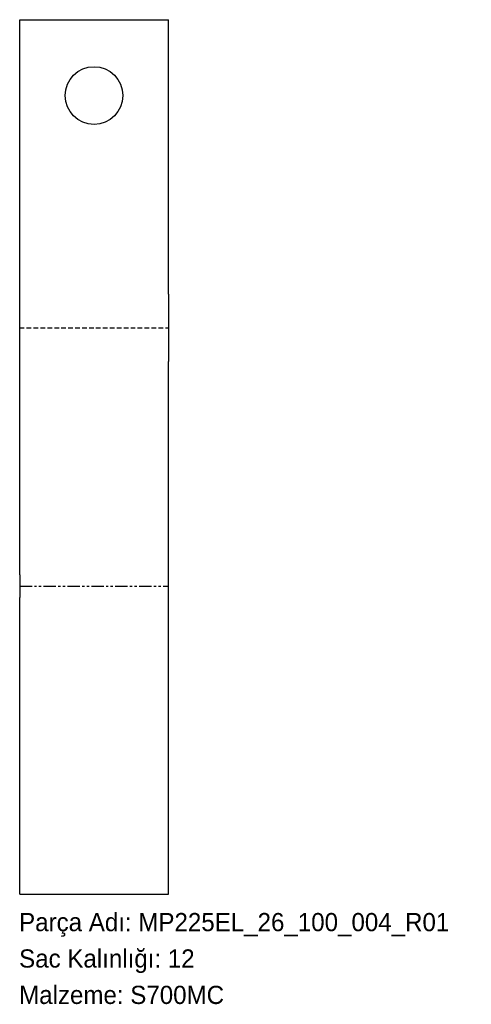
# Model space of a CAD drawing. Header units: millimetres. Extents: x 0 to 298, y -72 to 577.
import ezdxf

# ---------------------------------------------------------------- set-up
doc = ezdxf.new("R2010")
doc.units = ezdxf.units.MM
for name, pattern in [('SLD-İki-Kısa-Kesik-Çizgili-Uzun-Kesik-Çizgi', [15.748, 8.128, -1.524, 1.524, -1.524, 1.524, -1.524]), ('SLD-Katı', [0]), ('SLD-Kesik', [4.572, 3.048, -1.524]), ('SLD-Sürekli', [0])]:
    doc.linetypes.add(name, pattern=pattern)
doc.layers.add('METIN', color=96, linetype='SLD-Katı')
doc.styles.add('SLDTEXTSTYLE0', font='ARIAL.TTF', dxfattribs={"width": 0.948, "bigfont": 'bigfont'})
doc.styles.add('SLDTEXTSTYLE1', font='ARIAL.TTF', dxfattribs={"width": 0.948})

msp = doc.modelspace()

# ---------------------------------------------------------------- linework, layer by layer
at = {"color": 7, "linetype": 'SLD-Sürekli', "lineweight": 25}
for p, q in [((0.4, 577.05), (98.4, 577.05)), ((0.4, 396.05), (0.4, 577.05)), ((98.4, 396.05), (98.4, 577.05)), ((0.4, 351.6), (0.4, 396.05)), ((98.4, 396.05), (98.4, 351.6)), ((0.4, 210.91), (0.4, 351.6)), ((98.4, 210.91), (98.4, 351.6)), ((0.4, 210.91), (0.4, 196.09)), ((98.4, 196.09), (98.4, 210.91)), ((0.4, 0.4), (0.4, 196.09)), ((98.4, 0.4), (98.4, 196.09)), ((0.4, 0.4), (98.4, 0.4))]:
    msp.add_line(p, q, dxfattribs=at)
at = {"color": 7, "linetype": 'SLD-Kesik'}
msp.add_line((0.4, 373.82), (98.4, 373.82), dxfattribs=at)
at = {"color": 7, "linetype": 'SLD-İki-Kısa-Kesik-Çizgili-Uzun-Kesik-Çizgi'}
msp.add_line((0.4, 203.5), (98.4, 203.5), dxfattribs=at)
at = {"color": 7, "linetype": 'SLD-Sürekli', "lineweight": 25}
msp.add_circle((49.4, 527.03), 19, dxfattribs=at)

# ---------------------------------------------------------------- texts
at = {"layer": 'METIN', "char_height": 12, "attachment_point": 1}
for s, insert, style in [('Parça Adı: MP225EL_26_100_004_R01', (0, -12.03), 'SLDTEXTSTYLE0'), ('Sac Kalınlığı: 12', (0, -36.03), 'SLDTEXTSTYLE0'), ('Malzeme: S700MC', (0, -60.03), 'SLDTEXTSTYLE1')]:
    msp.add_mtext(s, dxfattribs=dict(at, insert=insert, style=style))

doc.saveas('drawing.dxf')
